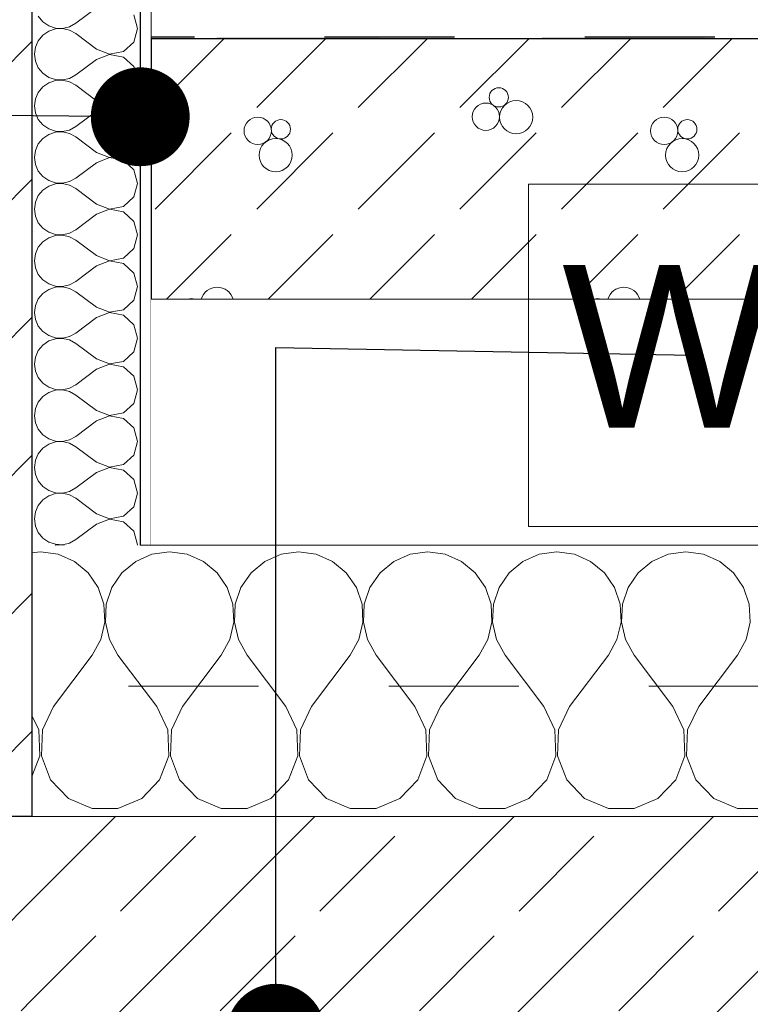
# Model space of a CAD drawing. Header units: millimetres. Extents: x 58537 to 97688, y -8921 to 14216.
# Tile 77 of 145: x 65219 to 65893, y 11267 to 12175. Entities that reach past the tile are written whole.
import ezdxf

# ---------------------------------------------------------------- set-up
doc = ezdxf.new("R2010")
doc.units = ezdxf.units.MM
doc.header["$MEASUREMENT"] = 0
doc.linetypes.add('Przerywana', pattern=[240, 120, -120])
doc.linetypes.add('Wipeout_Contour', pattern=[1000, 0, -1000])
for name, color, linetype, lineweight, true_color in [('0_Nr_pióra__85', 7, 'Continuous', 13, 0x80c2ff), ('Nowe_A-Wymiary-Zewnętrzne_Nr_pióra__45', 7, 'Continuous', 15, 0x40a5ff), ('Nowe_A-Wymiary-Zewnętrzne_Nr_pióra__85', 7, 'Continuous', 13, 0x80c2ff)]:
    doc.layers.add(name, color=color, linetype=linetype, lineweight=lineweight, true_color=true_color)
for name, color, linetype in [('Nowe_A-Belki-Wieniec', 7, 'Continuous'), ('Nowe_A-Dach-Połacie', 7, 'Continuous'), ('Nowe_A-Stropy', 7, 'Continuous'), ('Nowe_A-Wymiary-Zewnętrzne', 7, 'Continuous'), ('Nowe_A-Ściany-Zewnętrzne', 7, 'Continuous')]:
    doc.layers.add(name, color=color, linetype=linetype)
for name, color, linetype, lineweight in [('Nowe_A-Belki-Wieniec_Nr_pióra__30', 7, 'Continuous', 25), ('Nowe_A-Dach-Połacie_Nr_pióra__169', 7, 'Continuous', 5), ('Nowe_A-Dach-Połacie_Nr_pióra__29', 7, 'Continuous', 25), ('Nowe_A-Dach-Połacie_Nr_pióra__49', 7, 'Continuous', 15), ('Nowe_A-Opisy-Ściany_Nr_pióra__1', 7, 'Continuous', 13), ('Nowe_A-Stropy_Nr_pióra__174', 7, 'Continuous', 5), ('Nowe_A-Stropy_Nr_pióra__9', 7, 'Continuous', 13), ('Nowe_A-Wymiary-Zewnętrzne_Nr_pióra__46', 5, 'Continuous', 15), ('Nowe_A-Ściany-Zewnętrzne_Nr_pióra__174', 7, 'Continuous', 5), ('Nowe_A-Ściany-Zewnętrzne_Nr_pióra__27', 7, 'Continuous', 25), ('Nowe_A-Ściany-Zewnętrzne_Nr_pióra__47', 7, 'Continuous', 15)]:
    doc.layers.add(name, color=color, linetype=linetype, lineweight=lineweight)
doc.styles.add('STYL_AUTOMATYCZNY_1', font='arial.ttf')
doc.styles.add('STYL_AUTOMATYCZNY_2', font='arial.ttf')
doc.dimstyles.new('STYL_AUTOMATYCZNY__1', dxfattribs={"dimtxt": 125, "dimasz": 47.5, "dimexe": 0.18, "dimexo": 20, "dimgap": 0, "dimtad": 1, "dimdec": 1, "dimlfac": 0.1, "dimzin": 0, "dimdsep": 46, "dimtxsty": 'STYL_AUTOMATYCZNY_2', "dimblk": 'ARROWHEAD_11', "dimblk1": 'ARROWHEAD_11', "dimblk2": 'ARROWHEAD_11', "dimcen": 0.09, "dimclrd": 256, "dimclre": 256, "dimclrt": 5, "dimadec": 1, "dimazin": 0, "dimtfac": 1, "dimtdec": 4, "dimtmove": 0, "dimatfit": 3, "dimfxl": 0, "dimtolj": 1, "dimtzin": 0, "dimarcsym": 0})
doc.dimstyles.new('STYL_AUTOMATYCZNY__3', dxfattribs={"dimtxt": 0.18, "dimasz": 182.4, "dimexe": 0.18, "dimexo": 0.0625, "dimgap": 0, "dimtad": 0, "dimtih": 1, "dimtoh": 1, "dimdec": 4, "dimzin": 0, "dimdsep": 46, "dimcen": 0.09, "dimadec": 0, "dimazin": 0, "dimtfac": 1, "dimtdec": 4, "dimtmove": 0, "dimatfit": 3, "dimldrblk": 'ARROWHEAD_11', "dimfxl": 0, "dimtolj": 1, "dimtzin": 0, "dimarcsym": 0})
pattern_1 = [(45, (0, 0), (-91.92388, 91.92388), []), (45, (-45.96, 45.96), (-91.92388, 91.92388), [97.5, -32.5])]

# ---------------------------------------------------------------- blocks, each defined once
blk = doc.blocks.new('*X361')
at = {"layer": 'Nowe_A-Ściany-Zewnętrzne_Nr_pióra__174', "color": 7, "linetype": 'Continuous', "lineweight": 5}
for p, q in [((65236.01, 12177.96), (65240.2, 12172.9)), ((65289.6, 12185.71), (65270.55, 12171.43)), ((65327.69, 12166.67), (65324.14, 12179.18)), ((65240.2, 12172.9), (65245.61, 12169.18)), ((65245.61, 12169.18), (65251.84, 12167.08)), ((65264.8, 12168.25), (65270.55, 12171.43)), ((65240.2, 12160.43), (65236.01, 12155.37)), ((65245.61, 12164.15), (65240.2, 12160.43)), ((65251.84, 12166.25), (65245.61, 12164.15)), ((65251.84, 12167.08), (65258.4, 12166.76)), ((65258.4, 12166.57), (65251.84, 12166.25)), ((65258.4, 12166.76), (65264.8, 12168.25)), ((65264.8, 12165.08), (65258.4, 12166.57)), ((65270.55, 12161.9), (65264.8, 12165.08)), ((65289.6, 12147.62), (65270.55, 12161.9)), ((65324.14, 12154.15), (65327.69, 12166.67)), ((65236.01, 12155.37), (65233.36, 12149.36)), ((65314.53, 12145.37), (65324.14, 12154.15)), ((65233.36, 12149.36), (65232.45, 12142.86)), ((65232.45, 12142.86), (65233.36, 12136.35)), ((65289.6, 12147.62), (65301.74, 12142.95)), ((65301.74, 12142.76), (65289.6, 12138.09)), ((65301.74, 12142.95), (65314.53, 12145.37)), ((65314.53, 12140.34), (65301.74, 12142.76)), ((65233.36, 12136.35), (65236.01, 12130.34)), ((65289.6, 12138.09), (65270.55, 12123.81)), ((65324.14, 12131.56), (65314.53, 12140.34)), ((65236.01, 12130.34), (65240.2, 12125.28)), ((65240.2, 12125.28), (65245.61, 12121.56)), ((65264.8, 12120.63), (65270.55, 12123.81)), ((65327.69, 12119.05), (65324.14, 12131.56)), ((65245.61, 12116.53), (65240.2, 12112.81)), ((65245.61, 12121.56), (65251.84, 12119.46)), ((65251.84, 12118.63), (65245.61, 12116.53)), ((65251.84, 12119.46), (65258.4, 12119.14)), ((65258.4, 12118.95), (65251.84, 12118.63)), ((65258.4, 12119.14), (65264.8, 12120.63)), ((65264.8, 12117.46), (65258.4, 12118.95)), ((65270.55, 12114.28), (65264.8, 12117.46)), ((65289.6, 12100), (65270.55, 12114.28)), ((65324.14, 12106.53), (65327.69, 12119.05)), ((65236.01, 12107.75), (65233.36, 12101.74)), ((65240.2, 12112.81), (65236.01, 12107.75)), ((65314.53, 12097.75), (65324.14, 12106.53)), ((65233.36, 12101.74), (65232.45, 12095.24)), ((65289.6, 12100), (65301.74, 12095.33)), ((65301.74, 12095.33), (65314.53, 12097.75)), ((65232.45, 12095.24), (65233.36, 12088.73)), ((65233.36, 12088.73), (65236.01, 12082.72)), ((65289.6, 12090.48), (65270.55, 12076.19)), ((65301.74, 12095.14), (65289.6, 12090.48)), ((65314.53, 12092.72), (65301.74, 12095.14)), ((65324.14, 12083.95), (65314.53, 12092.72)), ((65236.01, 12082.72), (65240.2, 12077.66)), ((65240.2, 12077.66), (65245.61, 12073.94)), ((65327.69, 12071.43), (65324.14, 12083.95)), ((65245.61, 12068.91), (65240.2, 12065.19)), ((65245.61, 12073.94), (65251.84, 12071.84)), ((65251.84, 12071.01), (65245.61, 12068.91)), ((65251.84, 12071.84), (65258.4, 12071.52)), ((65258.4, 12071.33), (65251.84, 12071.01)), ((65258.4, 12071.52), (65264.8, 12073.01)), ((65264.8, 12069.84), (65258.4, 12071.33)), ((65264.8, 12073.01), (65270.55, 12076.19)), ((65270.55, 12066.67), (65264.8, 12069.84)), ((65324.14, 12058.91), (65327.69, 12071.43)), ((65236.01, 12060.14), (65233.36, 12054.12)), ((65240.2, 12065.19), (65236.01, 12060.14)), ((65289.6, 12052.38), (65270.55, 12066.67)), ((65233.36, 12054.12), (65232.45, 12047.62)), ((65289.6, 12052.38), (65301.74, 12047.71)), ((65314.53, 12050.13), (65324.14, 12058.91)), ((65232.45, 12047.62), (65233.36, 12041.11)), ((65289.6, 12042.86), (65270.55, 12028.57)), ((65301.74, 12047.52), (65289.6, 12042.86)), ((65301.74, 12047.71), (65314.53, 12050.13)), ((65314.53, 12045.1), (65301.74, 12047.52)), ((65324.14, 12036.33), (65314.53, 12045.1)), ((65233.36, 12041.11), (65236.01, 12035.1)), ((65236.01, 12035.1), (65240.2, 12030.04)), ((65327.69, 12023.81), (65324.14, 12036.33)), ((65240.2, 12030.04), (65245.61, 12026.32)), ((65245.61, 12026.32), (65251.84, 12024.22)), ((65251.84, 12023.39), (65245.61, 12021.29)), ((65251.84, 12024.22), (65258.4, 12023.9)), ((65258.4, 12023.71), (65251.84, 12023.39)), ((65258.4, 12023.9), (65264.8, 12025.39)), ((65264.8, 12022.23), (65258.4, 12023.71)), ((65264.8, 12025.39), (65270.55, 12028.57)), ((65324.14, 12011.29), (65327.69, 12023.81)), ((65240.2, 12017.57), (65236.01, 12012.52)), ((65245.61, 12021.29), (65240.2, 12017.57)), ((65270.55, 12019.05), (65264.8, 12022.23)), ((65289.6, 12004.76), (65270.55, 12019.05)), ((65233.36, 12006.51), (65232.45, 12000)), ((65236.01, 12012.52), (65233.36, 12006.51)), ((65314.53, 12002.51), (65324.14, 12011.29)), ((65232.45, 12000), (65233.36, 11993.49)), ((65289.6, 12004.76), (65301.74, 12000.1)), ((65301.74, 11999.9), (65289.6, 11995.24)), ((65301.74, 12000.1), (65314.53, 12002.51)), ((65314.53, 11997.49), (65301.74, 11999.9)), ((65324.14, 11988.71), (65314.53, 11997.49)), ((65233.36, 11993.49), (65236.01, 11987.48)), ((65236.01, 11987.48), (65240.2, 11982.42)), ((65289.6, 11995.24), (65270.55, 11980.95)), ((65327.69, 11976.19), (65324.14, 11988.71)), ((65240.2, 11982.42), (65245.61, 11978.7)), ((65245.61, 11978.7), (65251.84, 11976.6)), ((65258.4, 11976.29), (65264.8, 11977.77)), ((65264.8, 11977.77), (65270.55, 11980.95)), ((65240.2, 11969.96), (65236.01, 11964.9)), ((65245.61, 11973.68), (65240.2, 11969.96)), ((65251.84, 11975.78), (65245.61, 11973.68)), ((65251.84, 11976.6), (65258.4, 11976.29)), ((65258.4, 11976.09), (65251.84, 11975.78)), ((65264.8, 11974.61), (65258.4, 11976.09)), ((65270.55, 11971.43), (65264.8, 11974.61)), ((65289.6, 11957.14), (65270.55, 11971.43)), ((65324.14, 11963.67), (65327.69, 11976.19)), ((65236.01, 11964.9), (65233.36, 11958.89)), ((65314.53, 11954.89), (65324.14, 11963.67)), ((65233.36, 11958.89), (65232.45, 11952.38)), ((65232.45, 11952.38), (65233.36, 11945.87)), ((65289.6, 11957.14), (65301.74, 11952.48)), ((65301.74, 11952.28), (65289.6, 11947.62)), ((65301.74, 11952.48), (65314.53, 11954.89)), ((65314.53, 11949.87), (65301.74, 11952.28)), ((65233.36, 11945.87), (65236.01, 11939.86)), ((65289.6, 11947.62), (65270.55, 11933.33)), ((65324.14, 11941.09), (65314.53, 11949.87)), ((65236.01, 11939.86), (65240.2, 11934.8)), ((65240.2, 11934.8), (65245.61, 11931.08)), ((65264.8, 11930.15), (65270.55, 11933.33)), ((65327.69, 11928.57), (65324.14, 11941.09)), ((65245.61, 11926.06), (65240.2, 11922.34)), ((65245.61, 11931.08), (65251.84, 11928.98)), ((65251.84, 11928.16), (65245.61, 11926.06)), ((65251.84, 11928.98), (65258.4, 11928.67)), ((65258.4, 11928.47), (65251.84, 11928.16)), ((65258.4, 11928.67), (65264.8, 11930.15)), ((65264.8, 11926.99), (65258.4, 11928.47)), ((65270.55, 11923.81), (65264.8, 11926.99)), ((65289.6, 11909.52), (65270.55, 11923.81)), ((65324.14, 11916.05), (65327.69, 11928.57)), ((65236.01, 11917.28), (65233.36, 11911.27)), ((65240.2, 11922.34), (65236.01, 11917.28)), ((65314.53, 11907.27), (65324.14, 11916.05)), ((65233.36, 11911.27), (65232.45, 11904.76)), ((65289.6, 11909.52), (65301.74, 11904.86)), ((65301.74, 11904.86), (65314.53, 11907.27)), ((65232.45, 11904.76), (65233.36, 11898.25)), ((65233.36, 11898.25), (65236.01, 11892.24)), ((65289.6, 11900), (65270.55, 11885.71)), ((65301.74, 11904.66), (65289.6, 11900)), ((65314.53, 11902.25), (65301.74, 11904.66)), ((65324.14, 11893.47), (65314.53, 11902.25)), ((65236.01, 11892.24), (65240.2, 11887.19)), ((65240.2, 11887.19), (65245.61, 11883.47)), ((65327.69, 11880.95), (65324.14, 11893.47)), ((65245.61, 11878.44), (65240.2, 11874.72)), ((65245.61, 11883.47), (65251.84, 11881.37)), ((65251.84, 11880.54), (65245.61, 11878.44)), ((65251.84, 11881.37), (65258.4, 11881.05)), ((65258.4, 11880.86), (65251.84, 11880.54)), ((65258.4, 11881.05), (65264.8, 11882.53)), ((65264.8, 11879.37), (65258.4, 11880.86)), ((65264.8, 11882.53), (65270.55, 11885.71)), ((65270.55, 11876.19), (65264.8, 11879.37)), ((65324.14, 11868.43), (65327.69, 11880.95)), ((65236.01, 11869.66), (65233.36, 11863.65)), ((65240.2, 11874.72), (65236.01, 11869.66)), ((65289.6, 11861.9), (65270.55, 11876.19)), ((65233.36, 11863.65), (65232.45, 11857.14)), ((65289.6, 11861.9), (65301.74, 11857.24)), ((65301.74, 11857.24), (65314.53, 11859.66)), ((65314.53, 11859.66), (65324.14, 11868.43)), ((65232.45, 11857.14), (65233.36, 11850.64)), ((65233.36, 11850.64), (65236.01, 11844.62)), ((65289.6, 11852.38), (65270.55, 11838.09)), ((65301.74, 11857.05), (65289.6, 11852.38)), ((65314.53, 11854.63), (65301.74, 11857.05)), ((65324.14, 11845.85), (65314.53, 11854.63)), ((65236.01, 11844.62), (65240.2, 11839.57)), ((65327.69, 11833.33), (65324.14, 11845.85)), ((65240.2, 11839.57), (65245.61, 11835.85)), ((65245.61, 11835.85), (65251.84, 11833.75)), ((65251.84, 11832.92), (65245.61, 11830.82)), ((65251.84, 11833.75), (65258.4, 11833.43)), ((65258.4, 11833.24), (65251.84, 11832.92)), ((65258.4, 11833.43), (65264.8, 11834.92)), ((65264.8, 11831.75), (65258.4, 11833.24)), ((65264.8, 11834.92), (65270.55, 11838.09)), ((65324.14, 11820.82), (65327.69, 11833.33)), ((65240.2, 11827.1), (65236.01, 11822.04)), ((65245.61, 11830.82), (65240.2, 11827.1)), ((65270.55, 11828.57), (65264.8, 11831.75)), ((65289.6, 11814.28), (65270.55, 11828.57)), ((65233.36, 11816.03), (65232.45, 11809.52)), ((65236.01, 11822.04), (65233.36, 11816.03)), ((65289.6, 11814.28), (65301.74, 11809.62)), ((65314.53, 11812.04), (65324.14, 11820.82)), ((65232.45, 11809.52), (65233.36, 11803.02)), ((65301.74, 11809.43), (65289.6, 11804.76)), ((65301.74, 11809.62), (65314.53, 11812.04)), ((65314.53, 11807.01), (65301.74, 11809.43)), ((65324.14, 11798.23), (65314.53, 11807.01)), ((65233.36, 11803.02), (65236.01, 11797.01)), ((65236.01, 11797.01), (65240.2, 11791.95)), ((65289.6, 11804.76), (65270.55, 11790.48)), ((65327.69, 11785.71), (65324.14, 11798.23)), ((65240.2, 11791.95), (65245.61, 11788.23)), ((65245.61, 11788.23), (65251.84, 11786.13)), ((65258.4, 11785.81), (65264.8, 11787.3)), ((65264.8, 11787.3), (65270.55, 11790.48)), ((65240.2, 11779.48), (65236.01, 11774.42)), ((65245.61, 11783.2), (65240.2, 11779.48)), ((65251.84, 11785.3), (65245.61, 11783.2)), ((65251.84, 11786.13), (65258.4, 11785.81)), ((65258.4, 11785.62), (65251.84, 11785.3)), ((65264.8, 11784.13), (65258.4, 11785.62)), ((65270.55, 11780.95), (65264.8, 11784.13)), ((65289.6, 11766.67), (65270.55, 11780.95)), ((65324.14, 11773.2), (65327.69, 11785.71)), ((65236.01, 11774.42), (65233.36, 11768.41)), ((65314.53, 11764.42), (65324.14, 11773.2)), ((65233.36, 11768.41), (65232.45, 11761.9)), ((65232.45, 11761.9), (65233.36, 11755.4)), ((65289.6, 11766.67), (65301.74, 11762)), ((65301.74, 11761.81), (65289.6, 11757.14)), ((65301.74, 11762), (65314.53, 11764.42)), ((65314.53, 11759.39), (65301.74, 11761.81)), ((65233.36, 11755.4), (65236.01, 11749.39)), ((65289.6, 11757.14), (65270.55, 11742.86)), ((65324.14, 11750.61), (65314.53, 11759.39)), ((65236.01, 11749.39), (65240.2, 11744.33)), ((65240.2, 11744.33), (65245.61, 11740.61)), ((65264.8, 11739.68), (65270.55, 11742.86)), ((65327.69, 11738.09), (65324.14, 11750.61)), ((65245.61, 11735.58), (65240.2, 11731.86)), ((65245.61, 11740.61), (65251.84, 11738.51)), ((65251.84, 11737.68), (65245.61, 11735.58)), ((65251.84, 11738.51), (65258.4, 11738.19)), ((65258.4, 11738), (65251.84, 11737.68)), ((65258.4, 11738.19), (65264.8, 11739.68)), ((65264.8, 11736.51), (65258.4, 11738)), ((65270.55, 11733.33), (65264.8, 11736.51)), ((65289.6, 11719.05), (65270.55, 11733.33)), ((65324.14, 11725.58), (65327.69, 11738.09)), ((65236.01, 11726.8), (65233.36, 11720.79)), ((65240.2, 11731.86), (65236.01, 11726.8)), ((65314.53, 11716.8), (65324.14, 11725.58)), ((65233.36, 11720.79), (65232.45, 11714.28)), ((65289.6, 11719.05), (65301.74, 11714.38)), ((65301.74, 11714.38), (65314.53, 11716.8)), ((65232.45, 11714.28), (65233.36, 11707.78)), ((65233.36, 11707.78), (65236.01, 11701.77)), ((65289.6, 11709.52), (65270.55, 11695.24)), ((65301.74, 11714.19), (65289.6, 11709.52)), ((65314.53, 11711.77), (65301.74, 11714.19)), ((65324.14, 11702.99), (65314.53, 11711.77)), ((65236.01, 11701.77), (65240.2, 11696.71)), ((65240.2, 11696.71), (65245.61, 11692.99)), ((65327.69, 11690.48), (65324.14, 11702.99)), ((65245.61, 11692.99), (65251.84, 11690.89)), ((65251.84, 11690.06), (65251.66, 11690)), ((65251.84, 11690.89), (65258.4, 11690.57)), ((65258.4, 11690.38), (65251.84, 11690.06)), ((65258.4, 11690.57), (65264.8, 11692.06)), ((65260.03, 11690), (65258.4, 11690.38)), ((65264.8, 11692.06), (65270.55, 11695.24)), ((65327.56, 11690), (65327.69, 11690.48))]:
    blk.add_line(p, q, dxfattribs=at)
blk = doc.blocks.new('ElemPrzekroju_339')
at = {"layer": 'Nowe_A-Ściany-Zewnętrzne', "linetype": 'Continuous', "lineweight": 0, "true_color": 0x000000}
h = blk.add_hatch(dxfattribs=at)
h.set_pattern_fill('Bloczki_ceramiczne', color=18, style=0, pattern_type=2)
h.set_pattern_definition([(45, (0, 0), (-63.63961, 63.63961), [])])
h.paths.add_polyline_path([(64980.07, 12740), (64980.07, 11440), (65230.07, 11440), (65230.07, 11690), (65230.07, 12740)])
h = blk.add_hatch(dxfattribs=at)
h.set_pattern_fill('Tynk', color=18, style=0, pattern_type=2)
h.set_pattern_definition([(0, (0, 0), (0, 86.60254), [0, -50]), (0, (25, 43.3), (0, 86.60254), [0, -50])])
h.paths.add_polyline_path([(65330.07, 11690), (65340.07, 11690), (65340.07, 12740), (65330.07, 12740)])
at = {"layer": 'Nowe_A-Ściany-Zewnętrzne_Nr_pióra__27', "color": 7, "linetype": 'Continuous', "lineweight": 25}
blk.add_line((65330.07, 12740), (65330.07, 11690), dxfattribs=at)
at = {"layer": 'Nowe_A-Ściany-Zewnętrzne_Nr_pióra__27', "color": 7, "linetype": 'Continuous', "lineweight": 25, "flags": 128}
blk.add_lwpolyline([(65230.07, 12740), (65230.07, 11690), (65230.07, 11440)], dxfattribs=at)
at = {"layer": 'Nowe_A-Ściany-Zewnętrzne_Nr_pióra__47', "color": 7, "linetype": 'Continuous', "lineweight": 15}
for p, q in [((65340.07, 12740), (65340.07, 12157.2)), ((65340.07, 11916.9), (65340.07, 11690)), ((65340.07, 11690), (65330.07, 11690))]:
    blk.add_line(p, q, dxfattribs=at)
at = {"layer": 'Nowe_A-Ściany-Zewnętrzne', "lineweight": 0}
blk.add_blockref('*X361', (0, 0), dxfattribs=at)
blk = doc.blocks.new('ElemPrzekroju_340')
at = {"color": 254, "linetype": 'Wipeout_Contour', "lineweight": 0, "ltscale": 274683.176655}
blk.add_wipeout([(65340.07, 11744.74), (65340.07, 11690), (69985.07, 11690), (69985.07, 11744.74)], dxfattribs=at).dxf.layer = 'Nowe_A-Ściany-Zewnętrzne'
blk = doc.blocks.new('*X366')
at = {"layer": 'Nowe_A-Stropy_Nr_pióra__174', "color": 7, "linetype": 'Continuous', "lineweight": 5}
for p, q in [((65238.11, 11684.05), (65230.07, 11682.93)), ((65254.38, 11681.78), (65238.11, 11684.05)), ((65269.4, 11675.16), (65254.38, 11681.78)), ((65340.89, 11681.78), (65325.86, 11675.16)), ((65357.16, 11684.05), (65340.89, 11681.78)), ((65373.42, 11681.78), (65357.16, 11684.05)), ((65388.45, 11675.16), (65373.42, 11681.78)), ((65459.94, 11681.78), (65444.91, 11675.16)), ((65476.2, 11684.05), (65459.94, 11681.78)), ((65492.47, 11681.78), (65476.2, 11684.05)), ((65507.5, 11675.16), (65492.47, 11681.78)), ((65578.99, 11681.78), (65563.96, 11675.16)), ((65595.25, 11684.05), (65578.99, 11681.78)), ((65611.52, 11681.78), (65595.25, 11684.05)), ((65626.55, 11675.16), (65611.52, 11681.78)), ((65698.03, 11681.78), (65683.01, 11675.16)), ((65714.3, 11684.05), (65698.03, 11681.78)), ((65730.57, 11681.78), (65714.3, 11684.05)), ((65745.59, 11675.16), (65730.57, 11681.78)), ((65817.08, 11681.78), (65802.05, 11675.16)), ((65833.35, 11684.05), (65817.08, 11681.78)), ((65849.61, 11681.78), (65833.35, 11684.05)), ((65864.64, 11675.16), (65849.61, 11681.78)), ((65282.05, 11664.68), (65269.4, 11675.16)), ((65325.86, 11675.16), (65313.22, 11664.68)), ((65401.1, 11664.68), (65388.45, 11675.16)), ((65444.91, 11675.16), (65432.27, 11664.68)), ((65520.14, 11664.68), (65507.5, 11675.16)), ((65563.96, 11675.16), (65551.31, 11664.68)), ((65639.19, 11664.68), (65626.55, 11675.16)), ((65683.01, 11675.16), (65670.36, 11664.68)), ((65758.24, 11664.68), (65745.59, 11675.16)), ((65802.05, 11675.16), (65789.41, 11664.68)), ((65877.29, 11664.68), (65864.64, 11675.16)), ((65291.35, 11651.14), (65282.05, 11664.68)), ((65313.22, 11664.68), (65303.92, 11651.14)), ((65410.4, 11651.14), (65401.1, 11664.68)), ((65432.27, 11664.68), (65422.97, 11651.14)), ((65529.44, 11651.14), (65520.14, 11664.68)), ((65551.31, 11664.68), (65542.01, 11651.14)), ((65648.49, 11651.14), (65639.19, 11664.68)), ((65670.36, 11664.68), (65661.06, 11651.14)), ((65767.54, 11651.14), (65758.24, 11664.68)), ((65789.41, 11664.68), (65780.11, 11651.14)), ((65886.59, 11651.14), (65877.29, 11664.68)), ((65296.6, 11635.58), (65291.35, 11651.14)), ((65303.92, 11651.14), (65298.67, 11635.58)), ((65415.64, 11635.58), (65410.4, 11651.14)), ((65422.97, 11651.14), (65417.72, 11635.58)), ((65534.69, 11635.58), (65529.44, 11651.14)), ((65542.01, 11651.14), (65536.76, 11635.58)), ((65653.74, 11635.58), (65648.49, 11651.14)), ((65661.06, 11651.14), (65655.81, 11635.58)), ((65772.79, 11635.58), (65767.54, 11651.14)), ((65780.11, 11651.14), (65774.86, 11635.58)), ((65891.84, 11635.58), (65886.59, 11651.14)), ((65297.39, 11619.18), (65296.6, 11635.58)), ((65298.67, 11635.58), (65297.87, 11619.18)), ((65416.44, 11619.18), (65415.64, 11635.58)), ((65417.72, 11635.58), (65416.92, 11619.18)), ((65535.49, 11619.18), (65534.69, 11635.58)), ((65536.76, 11635.58), (65535.97, 11619.18)), ((65654.54, 11619.18), (65653.74, 11635.58)), ((65655.81, 11635.58), (65655.02, 11619.18)), ((65773.58, 11619.18), (65772.79, 11635.58)), ((65774.86, 11635.58), (65774.06, 11619.18)), ((65892.63, 11619.18), (65891.84, 11635.58)), ((65293.68, 11603.18), (65297.39, 11619.18)), ((65297.87, 11619.18), (65301.59, 11603.18)), ((65412.72, 11603.18), (65416.44, 11619.18)), ((65416.92, 11619.18), (65420.64, 11603.18)), ((65531.77, 11603.18), (65535.49, 11619.18)), ((65535.97, 11619.18), (65539.69, 11603.18)), ((65650.82, 11603.18), (65654.54, 11619.18)), ((65655.02, 11619.18), (65658.73, 11603.18)), ((65769.87, 11603.18), (65773.58, 11619.18)), ((65774.06, 11619.18), (65777.78, 11603.18)), ((65888.91, 11603.18), (65892.63, 11619.18)), ((65285.73, 11588.81), (65293.68, 11603.18)), ((65301.59, 11603.18), (65309.54, 11588.81)), ((65404.78, 11588.81), (65412.72, 11603.18)), ((65420.64, 11603.18), (65428.59, 11588.81)), ((65523.82, 11588.81), (65531.77, 11603.18)), ((65539.69, 11603.18), (65547.63, 11588.81)), ((65642.87, 11588.81), (65650.82, 11603.18)), ((65658.73, 11603.18), (65666.68, 11588.81)), ((65761.92, 11588.81), (65769.87, 11603.18)), ((65777.78, 11603.18), (65785.73, 11588.81)), ((65880.97, 11588.81), (65888.91, 11603.18)), ((65250.01, 11541.19), (65285.73, 11588.81)), ((65345.25, 11541.19), (65309.54, 11588.81)), ((65369.06, 11541.19), (65404.78, 11588.81)), ((65464.3, 11541.19), (65428.59, 11588.81)), ((65488.11, 11541.19), (65523.82, 11588.81)), ((65583.35, 11541.19), (65547.63, 11588.81)), ((65607.16, 11541.19), (65642.87, 11588.81)), ((65702.4, 11541.19), (65666.68, 11588.81)), ((65726.2, 11541.19), (65761.92, 11588.81)), ((65821.44, 11541.19), (65785.73, 11588.81)), ((65845.25, 11541.19), (65880.97, 11588.81)), ((65236.39, 11519.68), (65230.07, 11533.02)), ((65250.01, 11541.19), (65239.83, 11519.68)), ((65355.44, 11519.68), (65345.25, 11541.19)), ((65369.06, 11541.19), (65358.88, 11519.68)), ((65474.49, 11519.68), (65464.3, 11541.19)), ((65488.11, 11541.19), (65477.92, 11519.68)), ((65593.53, 11519.68), (65583.35, 11541.19)), ((65607.16, 11541.19), (65596.97, 11519.68)), ((65712.58, 11519.68), (65702.4, 11541.19)), ((65726.2, 11541.19), (65716.02, 11519.68)), ((65831.63, 11519.68), (65821.44, 11541.19)), ((65845.25, 11541.19), (65835.07, 11519.68)), ((65237.33, 11495.89), (65236.39, 11519.68)), ((65239.83, 11519.68), (65238.89, 11495.89)), ((65356.38, 11495.89), (65355.44, 11519.68)), ((65358.88, 11519.68), (65357.93, 11495.89)), ((65475.43, 11495.89), (65474.49, 11519.68)), ((65477.92, 11519.68), (65476.98, 11495.89)), ((65594.48, 11495.89), (65593.53, 11519.68)), ((65596.97, 11519.68), (65596.03, 11495.89)), ((65713.52, 11495.89), (65712.58, 11519.68)), ((65716.02, 11519.68), (65715.08, 11495.89)), ((65832.57, 11495.89), (65831.63, 11519.68)), ((65835.07, 11519.68), (65834.12, 11495.89)), ((65230.07, 11476.78), (65237.33, 11495.89)), ((65238.89, 11495.89), (65247.34, 11473.64)), ((65347.93, 11473.64), (65356.38, 11495.89)), ((65357.93, 11495.89), (65366.39, 11473.64)), ((65466.98, 11473.64), (65475.43, 11495.89)), ((65476.98, 11495.89), (65485.43, 11473.64)), ((65586.02, 11473.64), (65594.48, 11495.89)), ((65596.03, 11495.89), (65604.48, 11473.64)), ((65705.07, 11473.64), (65713.52, 11495.89)), ((65715.08, 11495.89), (65723.53, 11473.64)), ((65824.12, 11473.64), (65832.57, 11495.89)), ((65834.12, 11495.89), (65842.58, 11473.64)), ((65247.34, 11473.64), (65263.83, 11456.48)), ((65331.43, 11456.48), (65347.93, 11473.64)), ((65366.39, 11473.64), (65382.88, 11456.48)), ((65450.48, 11456.48), (65466.98, 11473.64)), ((65485.43, 11473.64), (65501.93, 11456.48)), ((65569.53, 11456.48), (65586.02, 11473.64)), ((65604.48, 11473.64), (65620.98, 11456.48)), ((65688.58, 11456.48), (65705.07, 11473.64)), ((65723.53, 11473.64), (65740.02, 11456.48)), ((65807.62, 11456.48), (65824.12, 11473.64)), ((65842.58, 11473.64), (65859.07, 11456.48)), ((65263.83, 11456.48), (65285.73, 11447.15)), ((65309.53, 11447.15), (65331.43, 11456.48)), ((65382.88, 11456.48), (65404.78, 11447.15)), ((65428.58, 11447.15), (65450.48, 11456.48)), ((65501.93, 11456.48), (65523.83, 11447.15)), ((65547.63, 11447.15), (65569.53, 11456.48)), ((65620.98, 11456.48), (65642.87, 11447.15)), ((65666.68, 11447.15), (65688.58, 11456.48)), ((65740.02, 11456.48), (65761.92, 11447.15)), ((65785.73, 11447.15), (65807.62, 11456.48)), ((65859.07, 11456.48), (65880.97, 11447.15)), ((65285.73, 11447.15), (65309.53, 11447.15)), ((65404.78, 11447.15), (65428.58, 11447.15)), ((65523.83, 11447.15), (65547.63, 11447.15)), ((65642.87, 11447.15), (65666.68, 11447.15)), ((65761.92, 11447.15), (65785.73, 11447.15)), ((65880.97, 11447.15), (65904.77, 11447.15))]:
    blk.add_line(p, q, dxfattribs=at)
blk = doc.blocks.new('ElemPrzekroju_341')
at = {"layer": 'Nowe_A-Stropy', "linetype": 'Continuous', "lineweight": 0, "true_color": 0x000000}
h = blk.add_hatch(dxfattribs=at)
h.set_pattern_fill('Beton_zbrojony', color=18, style=0, pattern_type=2)
h.set_pattern_definition(pattern_1)
h.paths.add_polyline_path([(65230.07, 11240), (65240.07, 11240), (69035.07, 11240), (69170.07, 11240), (71870.07, 11240), (71880.07, 11240), (71880.07, 11440), (70225.07, 11440), (69985.07, 11440), (65230.07, 11440)])
at = {"layer": 'Nowe_A-Stropy_Nr_pióra__9', "color": 7, "linetype": 'Continuous', "lineweight": 13}
for p, q in [((69985.07, 11690), (65340.07, 11690)), ((69985.07, 11440), (65230.07, 11440))]:
    blk.add_line(p, q, dxfattribs=at)
at = {"layer": 'Nowe_A-Stropy', "lineweight": 0}
blk.add_blockref('*X366', (0, 0), dxfattribs=at)
blk = doc.blocks.new('*X371')
at = {"layer": 'Nowe_A-Dach-Połacie', "linetype": 'Continuous', "lineweight": 0, "true_color": 0x000000}
for points in [[(65550.61, 12158.7), (65400.61, 12158.7), (65400.61, 12157.2), (65550.61, 12157.2)], [(65850.61, 12158.7), (65700.61, 12158.7), (65700.61, 12157.2), (65850.61, 12157.2)]]:
    blk.add_hatch(color=18, dxfattribs=at).paths.add_polyline_path(points)
blk = doc.blocks.new('*X374')
at = {"layer": 'Nowe_A-Dach-Połacie_Nr_pióra__169', "color": 7, "linetype": 'Continuous', "lineweight": 5}
for p, q in [((65343.75, 12093.75), (65407.2, 12157.2)), ((65437.5, 12093.75), (65500.95, 12157.2)), ((65531.25, 12093.75), (65594.7, 12157.2)), ((65625, 12093.75), (65688.45, 12157.2)), ((65718.75, 12093.75), (65782.2, 12157.2)), ((65812.5, 12093.75), (65875.95, 12157.2)), ((65343.75, 12000), (65414.06, 12070.31)), ((65437.5, 12000), (65507.81, 12070.31)), ((65531.25, 12000), (65601.56, 12070.31)), ((65625, 12000), (65695.31, 12070.31)), ((65718.75, 12000), (65789.06, 12070.31)), ((65812.5, 12000), (65882.81, 12070.31)), ((65354.4, 11916.9), (65414.06, 11976.56)), ((65448.15, 11916.9), (65507.81, 11976.56)), ((65541.9, 11916.9), (65601.56, 11976.56)), ((65635.65, 11916.9), (65695.31, 11976.56)), ((65729.4, 11916.9), (65789.06, 11976.56)), ((65823.15, 11916.9), (65882.81, 11976.56))]:
    blk.add_line(p, q, dxfattribs=at)
for centre, radius in [((65660.82, 12103.11), 8.88), ((65648.92, 12085.31), 12.6), ((65676.85, 12084.87), 15.29), ((65438.42, 12072.3), 12.6), ((65459.78, 12073.68), 8.88), ((65813.42, 12072.3), 12.6), ((65834.78, 12073.68), 8.88), ((65455.05, 12049.86), 15.29), ((65830.05, 12049.86), 15.29)]:
    blk.add_circle(centre, radius, dxfattribs=at)
for centre, radius, start, end in [((65401.1, 11912.75), 15.29, 15.77359, 164.22641), ((65776.1, 11912.75), 15.29, 15.77359, 164.22641), ((65377.16, 11908.69), 8.88, 67.71402, 112.28598), ((65752.16, 11908.69), 8.88, 67.71402, 112.28598)]:
    blk.add_arc(centre, radius, start, end, dxfattribs=at)
blk = doc.blocks.new('ElemPrzekroju_342')
at = {"layer": 'Nowe_A-Dach-Połacie_Nr_pióra__29', "color": 7, "linetype": 'Przerywana', "lineweight": 25}
blk.add_line((72580.07, 12158.7), (65340.07, 12158.7), dxfattribs=at)
at = {"layer": 'Nowe_A-Dach-Połacie_Nr_pióra__29', "color": 7, "linetype": 'Continuous', "lineweight": 25}
blk.add_line((72580.07, 12157.2), (65340.07, 12157.2), dxfattribs=at)
at = {"layer": 'Nowe_A-Dach-Połacie', "lineweight": 0}
blk.add_blockref('*X371', (0, 0), dxfattribs=at)
at = {"color": 254, "linetype": 'Wipeout_Contour', "lineweight": 0, "ltscale": 274761.248211}
blk.add_wipeout([(65340.07, 11916.9), (65340.07, 11744.74), (69985.07, 11744.74), (69985.07, 11916.9)], dxfattribs=at).dxf.layer = 'Nowe_A-Dach-Połacie'
at = {"layer": 'Nowe_A-Dach-Połacie_Nr_pióra__29', "color": 7, "linetype": 'Continuous', "lineweight": 25}
blk.add_line((65340.07, 12157.2), (65340.07, 11916.9), dxfattribs=at)
at = {"layer": 'Nowe_A-Dach-Połacie_Nr_pióra__49', "color": 7, "linetype": 'Continuous', "lineweight": 15}
blk.add_line((69985.07, 11916.9), (65340.07, 11916.9), dxfattribs=at)
at = {"layer": 'Nowe_A-Dach-Połacie', "lineweight": 0}
blk.add_blockref('*X374', (0, 0), dxfattribs=at)
blk = doc.blocks.new('ElemPrzekroju_416')
at = {"layer": 'Nowe_A-Belki-Wieniec', "linetype": 'Continuous', "lineweight": 0, "true_color": 0x000000}
h = blk.add_hatch(dxfattribs=at)
h.set_pattern_fill('Beton_zbrojony', color=18, style=0, pattern_type=2)
h.set_pattern_definition(pattern_1)
h.paths.add_polyline_path([(64980.07, 10870), (65230.07, 10870), (65230.07, 11440), (64980.07, 11440)])
at = {"layer": 'Nowe_A-Belki-Wieniec_Nr_pióra__30', "color": 7, "linetype": 'Continuous', "lineweight": 25}
for p, q in [((64980.07, 11440), (64980.07, 10870)), ((65230.07, 11440), (64980.07, 11440)), ((65230.07, 11240), (65230.07, 10870))]:
    blk.add_line(p, q, dxfattribs=at)
at = {"layer": 'Nowe_A-Belki-Wieniec_Nr_pióra__30', "color": 7, "linetype": 'Continuous', "lineweight": 25, "flags": 128}
blk.add_lwpolyline([(65230.07, 10870), (65095.07, 10870), (64980.07, 10870)], dxfattribs=at)
blk = doc.blocks.new('*D626')
at = {"layer": 'Nowe_A-Wymiary-Zewnętrzne_Nr_pióra__45', "linetype": 'Continuous', "lineweight": 15, "true_color": 0x40a5ff}
for points in [[(66210.74, 11690), (66211.69, 11685.22), (66214.4, 11681.16), (66218.46, 11678.45), (66223.24, 11677.5), (66228.02, 11678.45), (66232.08, 11681.16), (66234.79, 11685.22), (66235.74, 11690), (66234.79, 11694.78), (66232.08, 11698.84), (66228.02, 11701.55), (66223.24, 11702.5), (66218.46, 11701.55), (66214.4, 11698.84), (66211.69, 11694.78)], [(66210.74, 11240), (66211.69, 11235.22), (66214.4, 11231.16), (66218.46, 11228.45), (66223.24, 11227.5), (66228.02, 11228.45), (66232.08, 11231.16), (66234.79, 11235.22), (66235.74, 11240), (66234.79, 11244.78), (66232.08, 11248.84), (66228.02, 11251.55), (66223.24, 11252.5), (66218.46, 11251.55), (66214.4, 11248.84), (66211.69, 11244.78)]]:
    blk.add_hatch(color=161, dxfattribs=at).paths.add_polyline_path(points)
at = {"layer": 'Nowe_A-Wymiary-Zewnętrzne_Nr_pióra__45', "color": 161, "linetype": 'Continuous', "lineweight": 15, "true_color": 0x40a5ff}
for centre in [(66223.24, 11690), (66223.24, 11240)]:
    blk.add_circle(centre, 12.5, dxfattribs=at)
at = {"layer": 'Nowe_A-Wymiary-Zewnętrzne_Nr_pióra__85', "color": 151, "linetype": 'Continuous', "lineweight": 13, "true_color": 0x80c2ff}
for p, q in [((66210.74, 11690), (66176.36, 11690)), ((66270.11, 11690), (66235.74, 11690)), ((66223.24, 11252.5), (66223.24, 11677.5)), ((66210.74, 11240), (66176.36, 11240)), ((66270.11, 11240), (66235.74, 11240))]:
    blk.add_line(p, q, dxfattribs=at)
at = {"layer": 'Nowe_A-Wymiary-Zewnętrzne_Nr_pióra__46', "color": 5, "lineweight": 15, "insert": (66198.24, 11298.17), "char_height": 125, "attachment_point": 7, "rotation": 90, "style": 'STYL_AUTOMATYCZNY_2'}
blk.add_mtext('\\A1;{\\pql;\\fArial|b0|i0|c238|p0;\\W1.000000;45,0}', dxfattribs=at)
blk = doc.blocks.new('ARROWHEAD_11')
at = {"color": 0, "linetype": 'Continuous', "lineweight": 0}
blk.add_line((0, 0), (-1, 0), dxfattribs=at)
at = {"color": 0, "linetype": 'Continuous', "lineweight": 0, "const_width": 0.25, "flags": 128}
blk.add_lwpolyline([(-0.125, 0, 1), (0.125, 0, 1)], format="xyb", close=True, dxfattribs=at)
blk = doc.blocks.new('*D627')
at = {"layer": 'Nowe_A-Wymiary-Zewnętrzne_Nr_pióra__45', "linetype": 'Continuous', "lineweight": 15, "true_color": 0x40a5ff}
for points in [[(66210.74, 12846.37), (66211.69, 12841.59), (66214.4, 12837.54), (66218.46, 12834.83), (66223.24, 12833.87), (66228.02, 12834.83), (66232.08, 12837.54), (66234.79, 12841.59), (66235.74, 12846.37), (66234.79, 12851.16), (66232.08, 12855.21), (66228.02, 12857.92), (66223.24, 12858.87), (66218.46, 12857.92), (66214.4, 12855.21), (66211.69, 12851.16)], [(66210.74, 11690), (66211.69, 11685.22), (66214.4, 11681.16), (66218.46, 11678.45), (66223.24, 11677.5), (66228.02, 11678.45), (66232.08, 11681.16), (66234.79, 11685.22), (66235.74, 11690), (66234.79, 11694.78), (66232.08, 11698.84), (66228.02, 11701.55), (66223.24, 11702.5), (66218.46, 11701.55), (66214.4, 11698.84), (66211.69, 11694.78)]]:
    blk.add_hatch(color=161, dxfattribs=at).paths.add_polyline_path(points)
at = {"layer": 'Nowe_A-Wymiary-Zewnętrzne_Nr_pióra__45', "color": 161, "linetype": 'Continuous', "lineweight": 15, "true_color": 0x40a5ff}
for centre in [(66223.24, 12846.37), (66223.24, 11690)]:
    blk.add_circle(centre, 12.5, dxfattribs=at)
at = {"layer": 'Nowe_A-Wymiary-Zewnętrzne_Nr_pióra__85', "color": 151, "linetype": 'Continuous', "lineweight": 13, "true_color": 0x80c2ff}
for p, q in [((66223.24, 12858.87), (66223.24, 12871.37)), ((66210.74, 12846.37), (66176.36, 12846.37)), ((66270.11, 12846.37), (66235.74, 12846.37)), ((66223.24, 11702.5), (66223.24, 12833.87)), ((66210.74, 11690), (66176.36, 11690)), ((66270.11, 11690), (66235.74, 11690))]:
    blk.add_line(p, q, dxfattribs=at)
at = {"layer": 'Nowe_A-Wymiary-Zewnętrzne_Nr_pióra__46', "color": 5, "lineweight": 15, "insert": (66198.24, 12060.05), "char_height": 125, "attachment_point": 7, "rotation": 90, "style": 'STYL_AUTOMATYCZNY_2'}
blk.add_mtext('\\A1;{\\pql;\\fArial|b0|i0|c238|p0;\\W1.000000;115,6}', dxfattribs=at)
blk = doc.blocks.new('*D640')
at = {"layer": 'Nowe_A-Wymiary-Zewnętrzne_Nr_pióra__45', "linetype": 'Continuous', "lineweight": 15, "true_color": 0x40a5ff}
for points in [[(90247.75, 11690), (90248.7, 11685.22), (90251.41, 11681.16), (90255.47, 11678.45), (90260.25, 11677.5), (90265.03, 11678.45), (90269.09, 11681.16), (90271.8, 11685.22), (90272.75, 11690), (90271.8, 11694.78), (90269.09, 11698.84), (90265.03, 11701.55), (90260.25, 11702.5), (90255.47, 11701.55), (90251.41, 11698.84), (90248.7, 11694.78)], [(90247.75, 11240), (90248.7, 11235.22), (90251.41, 11231.16), (90255.47, 11228.45), (90260.25, 11227.5), (90265.03, 11228.45), (90269.09, 11231.16), (90271.8, 11235.22), (90272.75, 11240), (90271.8, 11244.78), (90269.09, 11248.84), (90265.03, 11251.55), (90260.25, 11252.5), (90255.47, 11251.55), (90251.41, 11248.84), (90248.7, 11244.78)]]:
    blk.add_hatch(color=161, dxfattribs=at).paths.add_polyline_path(points)
at = {"layer": 'Nowe_A-Wymiary-Zewnętrzne_Nr_pióra__45', "color": 161, "linetype": 'Continuous', "lineweight": 15, "true_color": 0x40a5ff}
for centre in [(90260.25, 11690), (90260.25, 11240)]:
    blk.add_circle(centre, 12.5, dxfattribs=at)
at = {"layer": 'Nowe_A-Wymiary-Zewnętrzne_Nr_pióra__85', "color": 151, "linetype": 'Continuous', "lineweight": 13, "true_color": 0x80c2ff}
for p, q in [((90247.75, 11690), (90213.38, 11690)), ((90307.13, 11690), (90272.75, 11690)), ((90260.25, 11252.5), (90260.25, 11677.5)), ((90247.75, 11240), (90213.38, 11240)), ((90307.13, 11240), (90272.75, 11240))]:
    blk.add_line(p, q, dxfattribs=at)
at = {"layer": 'Nowe_A-Wymiary-Zewnętrzne_Nr_pióra__46', "color": 5, "lineweight": 15, "insert": (90235.25, 11298.17), "char_height": 125, "attachment_point": 7, "rotation": 90, "style": 'STYL_AUTOMATYCZNY_2'}
blk.add_mtext('\\A1;{\\pql;\\fArial|b0|i0|c238|p0;\\W1.000000;45,0}', dxfattribs=at)
blk = doc.blocks.new('*D641')
at = {"layer": 'Nowe_A-Wymiary-Zewnętrzne_Nr_pióra__45', "linetype": 'Continuous', "lineweight": 15, "true_color": 0x40a5ff}
for points in [[(90247.75, 12846.37), (90248.7, 12841.59), (90251.41, 12837.54), (90255.47, 12834.83), (90260.25, 12833.87), (90265.03, 12834.83), (90269.09, 12837.54), (90271.8, 12841.59), (90272.75, 12846.37), (90271.8, 12851.16), (90269.09, 12855.21), (90265.03, 12857.92), (90260.25, 12858.87), (90255.47, 12857.92), (90251.41, 12855.21), (90248.7, 12851.16)], [(90247.75, 11690), (90248.7, 11685.22), (90251.41, 11681.16), (90255.47, 11678.45), (90260.25, 11677.5), (90265.03, 11678.45), (90269.09, 11681.16), (90271.8, 11685.22), (90272.75, 11690), (90271.8, 11694.78), (90269.09, 11698.84), (90265.03, 11701.55), (90260.25, 11702.5), (90255.47, 11701.55), (90251.41, 11698.84), (90248.7, 11694.78)]]:
    blk.add_hatch(color=161, dxfattribs=at).paths.add_polyline_path(points)
at = {"layer": 'Nowe_A-Wymiary-Zewnętrzne_Nr_pióra__45', "color": 161, "linetype": 'Continuous', "lineweight": 15, "true_color": 0x40a5ff}
for centre in [(90260.25, 12846.37), (90260.25, 11690)]:
    blk.add_circle(centre, 12.5, dxfattribs=at)
at = {"layer": 'Nowe_A-Wymiary-Zewnętrzne_Nr_pióra__85', "color": 151, "linetype": 'Continuous', "lineweight": 13, "true_color": 0x80c2ff}
for p, q in [((90260.25, 12858.87), (90260.25, 12871.37)), ((90247.75, 12846.37), (90213.38, 12846.37)), ((90307.13, 12846.37), (90272.75, 12846.37)), ((90260.25, 11702.5), (90260.25, 12833.87)), ((90247.75, 11690), (90213.38, 11690)), ((90307.13, 11690), (90272.75, 11690))]:
    blk.add_line(p, q, dxfattribs=at)
at = {"layer": 'Nowe_A-Wymiary-Zewnętrzne_Nr_pióra__46', "color": 5, "lineweight": 15, "insert": (90235.25, 12060.05), "char_height": 125, "attachment_point": 7, "rotation": 90, "style": 'STYL_AUTOMATYCZNY_2'}
blk.add_mtext('\\A1;{\\pql;\\fArial|b0|i0|c238|p0;\\W1.000000;115,6}', dxfattribs=at)
blk = doc.blocks.new('*D657')
at = {"layer": 'Nowe_A-Wymiary-Zewnętrzne_Nr_pióra__45', "linetype": 'Continuous', "lineweight": 15, "true_color": 0x40a5ff}
for points in [[(93212.75, 12740), (93213.7, 12735.22), (93216.41, 12731.16), (93220.47, 12728.45), (93225.25, 12727.5), (93230.03, 12728.45), (93234.09, 12731.16), (93236.8, 12735.22), (93237.75, 12740), (93236.8, 12744.78), (93234.09, 12748.84), (93230.03, 12751.55), (93225.25, 12752.5), (93220.47, 12751.55), (93216.41, 12748.84), (93213.7, 12744.78)], [(93212.75, 10870), (93213.7, 10865.22), (93216.41, 10861.16), (93220.47, 10858.45), (93225.25, 10857.5), (93230.03, 10858.45), (93234.09, 10861.16), (93236.8, 10865.22), (93237.75, 10870), (93236.8, 10874.78), (93234.09, 10878.84), (93230.03, 10881.55), (93225.25, 10882.5), (93220.47, 10881.55), (93216.41, 10878.84), (93213.7, 10874.78)]]:
    blk.add_hatch(color=161, dxfattribs=at).paths.add_polyline_path(points)
at = {"layer": 'Nowe_A-Wymiary-Zewnętrzne_Nr_pióra__45', "color": 161, "linetype": 'Continuous', "lineweight": 15, "true_color": 0x40a5ff}
for centre in [(93225.25, 12740), (93225.25, 10870)]:
    blk.add_circle(centre, 12.5, dxfattribs=at)
at = {"layer": 'Nowe_A-Wymiary-Zewnętrzne_Nr_pióra__85', "color": 151, "linetype": 'Continuous', "lineweight": 13, "true_color": 0x80c2ff}
for p, q in [((93212.75, 12740), (93178.38, 12740)), ((93272.13, 12740), (93237.75, 12740)), ((93225.25, 10882.5), (93225.25, 12727.5)), ((93212.75, 10870), (93178.38, 10870)), ((93272.13, 10870), (93237.75, 10870))]:
    blk.add_line(p, q, dxfattribs=at)
at = {"layer": 'Nowe_A-Wymiary-Zewnętrzne_Nr_pióra__46', "color": 5, "lineweight": 15, "char_height": 125, "attachment_point": 7, "rotation": 90, "style": 'STYL_AUTOMATYCZNY_2'}
for s, insert in [('\\A1;{\\pql;\\fArial|b0|i0|c238|p0;\\W1.000000;10,6}', (93200.25, 12393.85)), ('\\A1;{\\pql;\\fArial|b0|i0|c238|p0;\\W1.000000;187,0}', (93200.25, 11423.68))]:
    blk.add_mtext(s, dxfattribs=dict(at, insert=insert))
blk = doc.blocks.new('*D659')
at = {"layer": 'Nowe_A-Wymiary-Zewnętrzne_Nr_pióra__45', "linetype": 'Continuous', "lineweight": 15, "true_color": 0x40a5ff}
for points in [[(93474.79, 12846.37), (93475.74, 12841.59), (93478.45, 12837.54), (93482.5, 12834.83), (93487.29, 12833.87), (93492.07, 12834.83), (93496.13, 12837.54), (93498.84, 12841.59), (93499.79, 12846.37), (93498.84, 12851.16), (93496.13, 12855.21), (93492.07, 12857.92), (93487.29, 12858.87), (93482.5, 12857.92), (93478.45, 12855.21), (93475.74, 12851.16)], [(93474.79, 0), (93475.74, -4.78), (93478.45, -8.84), (93482.5, -11.55), (93487.29, -12.5), (93492.07, -11.55), (93496.13, -8.84), (93498.84, -4.78), (93499.79, 0), (93498.84, 4.78), (93496.13, 8.84), (93492.07, 11.55), (93487.29, 12.5), (93482.5, 11.55), (93478.45, 8.84), (93475.74, 4.78)]]:
    blk.add_hatch(color=161, dxfattribs=at).paths.add_polyline_path(points)
at = {"layer": 'Nowe_A-Wymiary-Zewnętrzne_Nr_pióra__45', "color": 161, "linetype": 'Continuous', "lineweight": 15, "true_color": 0x40a5ff}
for centre in [(93487.29, 12846.37), (93487.29, 0)]:
    blk.add_circle(centre, 12.5, dxfattribs=at)
at = {"layer": 'Nowe_A-Wymiary-Zewnętrzne_Nr_pióra__85', "color": 151, "linetype": 'Continuous', "lineweight": 13, "true_color": 0x80c2ff}
for p, q in [((93487.29, 12858.87), (93487.29, 12871.37)), ((93474.79, 12846.37), (93440.41, 12846.37)), ((93534.16, 12846.37), (93499.79, 12846.37)), ((93487.29, 12.5), (93487.29, 12833.87)), ((93474.79, 0), (93440.41, 0)), ((93534.16, 0), (93499.79, 0)), ((93487.29, -25), (93487.29, -12.5))]:
    blk.add_line(p, q, dxfattribs=at)
at = {"layer": 'Nowe_A-Wymiary-Zewnętrzne_Nr_pióra__46', "color": 5, "lineweight": 15, "insert": (93462.29, 6137.21), "char_height": 125, "attachment_point": 7, "rotation": 90, "style": 'STYL_AUTOMATYCZNY_2'}
blk.add_mtext('\\A1;{\\pql;\\fArial|b0|i0|c238|p0;\\W1.000000;1\xa0284,6}', dxfattribs=at)
blk = doc.blocks.new('D Przekrój_STORY_MARKER')
at = {"layer": '0_Nr_pióra__85', "color": 151, "linetype": 'Przerywana', "lineweight": 13, "true_color": 0x80c2ff}
blk.add_line((62199.27, 11560), (94026.18, 11560), dxfattribs=at)

msp = doc.modelspace()

# ---------------------------------------------------------------- block references
at = {"layer": 'Nowe_A-Ściany-Zewnętrzne', "lineweight": 0}
msp.add_blockref('ElemPrzekroju_339', (0, 0), dxfattribs=at)

# ---------------------------------------------------------------- next in the draw order: block references
msp.add_blockref('ElemPrzekroju_340', (0, 0), dxfattribs=at)

# ---------------------------------------------------------------- next in the draw order: block references
at = {"layer": 'Nowe_A-Dach-Połacie', "lineweight": 0}
msp.add_blockref('ElemPrzekroju_342', (0, 0), dxfattribs=at)
at = {"layer": 'Nowe_A-Stropy', "lineweight": 0}
msp.add_blockref('ElemPrzekroju_341', (0, 0), dxfattribs=at)

# ---------------------------------------------------------------- next in the draw order: linework, layer by layer
at = {"layer": 'Nowe_A-Opisy-Ściany_Nr_pióra__1', "color": 7, "linetype": 'Continuous', "lineweight": 13, "flags": 128}
msp.add_lwpolyline([(65688.1, 12023.1), (66076.67, 12023.1), (66076.67, 11707.38), (65688.1, 11707.38)], close=True, dxfattribs=at)

# ---------------------------------------------------------------- next in the draw order: block references
at = {"linetype": 'Continuous', "lineweight": 0}
msp.add_blockref('D Przekrój_STORY_MARKER', (0, 0), dxfattribs=at)
at = {"layer": 'Nowe_A-Belki-Wieniec', "lineweight": 0}
msp.add_blockref('ElemPrzekroju_416', (0, 0), dxfattribs=at)

# ---------------------------------------------------------------- next in the draw order: texts
at = {"layer": 'Nowe_A-Opisy-Ściany_Nr_pióra__1', "color": 7, "linetype": 'Continuous', "lineweight": 13, "insert": (66033.44, 11872.51), "char_height": 150, "attachment_point": 6, "style": 'STYL_AUTOMATYCZNY_1'}
msp.add_mtext('\\A1;{\\pqr;\\fArial|b0|i0|c238|p0;\\W1.000000;W\\fArial|b0|i0|c238|p0;\\W1.000000;3}', dxfattribs=at)

# ---------------------------------------------------------------- next in the draw order: dimensions: what is measured, and where the dimension line sits
at = {"layer": 'Nowe_A-Wymiary-Zewnętrzne', "color": 151, "linetype": 'Continuous', "lineweight": 13, "true_color": 0x80c2ff}
for base, p1, p2, picture, middle in [((66223.24, 12846.37), (65340.07, 11690), (64717.21, 12846.37), '*D627', (66135.74, 12269.44)), ((90260.25, 12846.37), (65340.07, 11690), (64717.21, 12846.37), '*D641', (90172.75, 12269.44)), ((93487.29, 12846.37), (64770.07, 0), (64717.21, 12846.37), '*D659', (93399.79, 6418.33)), ((93225.25, 12740), (64770.07, 10870), (64770.07, 12740), '*D657', (93137.75, 11633.07)), ((66223.24, 11690), (65240.07, 11240), (65340.07, 11690), '*D626', (66135.74, 11460)), ((90260.25, 11690), (65240.07, 11240), (65340.07, 11690), '*D640', (90172.75, 11460))]:
    dim = msp.add_linear_dim(base=base, p1=p1, p2=p2, angle=90, dimstyle='STYL_AUTOMATYCZNY__1', dxfattribs=at)
    dim.commit()
    dim.dimension.update_dxf_attribs({"geometry": picture, "text_midpoint": middle, "dimtype": 160, "text_rotation": 90})

# ---------------------------------------------------------------- next in the draw order: leaders
at = {"layer": 'Nowe_A-Opisy-Ściany_Nr_pióra__1', "color": 7, "linetype": 'Continuous', "lineweight": 13, "annotation_type": 0, "has_hookline": 1}
for points, hookline_direction, text_width in [([(65330.07, 12085.21), (64480.07, 12092.53)], 1, 421.2), ([(65455.26, 11240), (65455.26, 11872.51), (65839.15, 11865.24)], 0, 302.1)]:
    msp.add_leader(points, dimstyle='STYL_AUTOMATYCZNY__3', dxfattribs=dict(at, hookline_direction=hookline_direction, text_width=text_width))

doc.saveas('drawing.dxf')
